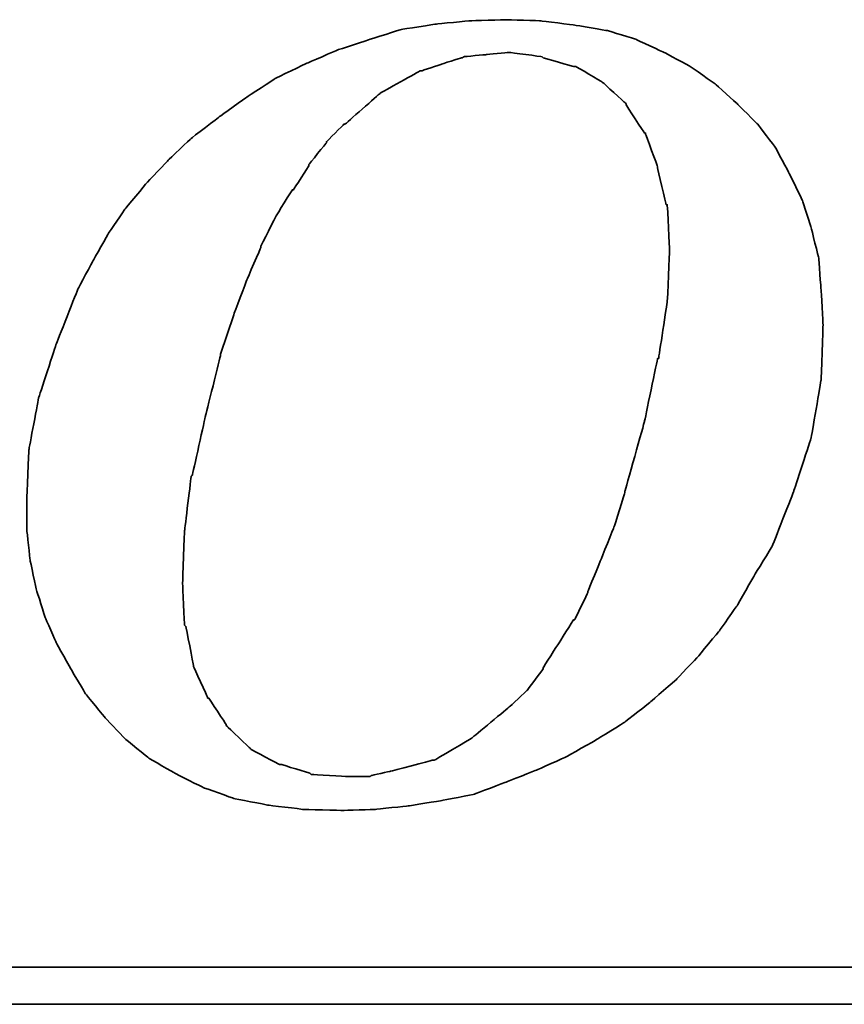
# Model space of a CAD drawing. Header units: millimetres. Extents: x 1362 to 1585, y 740 to 922.
# Tile 42 of 50: x 1567.53 to 1568.59, y 848.6 to 849.88. Entities that reach past the tile are written whole.
import ezdxf

# ---------------------------------------------------------------- set-up
doc = ezdxf.new("R2010")
doc.units = ezdxf.units.MM
doc.header["$LTSCALE"] = 0.1
doc.layers.add('CHA', color=7, linetype='CONTINUOUS')
doc.layers.add('layer 1', color=7, linetype='CONTINUOUS')

# ---------------------------------------------------------------- blocks, each defined once
blk = doc.blocks.new('TBI MOTION logo(完整正式版)')
at = {"layer": 'layer 1', "color": 22, "lineweight": 35}
for points, knots in [([(35.79625, -6.98375), (35.79625, -6.98375), (36.23125, -7.43875), (36.23125, -7.43875), (36.23125, -7.43875), (36.23125, -7.43875), (36.75625, -7.87125), (36.75625, -7.87125), (36.75625, -7.87125), (36.75625, -7.87125), (37.33125, -8.20375), (37.33125, -8.20375), (37.33125, -8.20375), (37.33125, -8.20375), (37.95625, -8.51875), (37.95625, -8.51875), (37.95625, -8.51875), (37.95625, -8.51875), (38.62625, -8.75875), (38.62625, -8.75875), (38.62625, -8.75875), (38.62625, -8.75875), (39.37125, -8.90375), (39.37125, -8.90375), (39.37125, -8.90375), (39.37125, -8.90375), (40.14125, -8.99875), (40.14125, -8.99875), (40.14125, -8.99875), (40.14125, -8.99875), (41.02625, -9.02375), (41.02625, -9.02375), (41.02625, -9.02375), (41.02625, -9.02375), (41.74625, -8.99875), (41.74625, -8.99875), (41.74625, -8.99875), (41.74625, -8.99875), (42.46625, -8.92375), (42.46625, -8.92375), (42.46625, -8.92375), (42.46625, -8.92375), (43.21125, -8.80625), (43.21125, -8.80625), (43.21125, -8.80625), (43.21125, -8.80625), (43.93125, -8.66375), (43.93125, -8.66375), (43.93125, -8.66375), (43.93125, -8.66375), (44.62625, -8.39875), (44.62625, -8.39875), (44.62625, -8.39875), (44.62625, -8.39875), (45.29625, -8.13375), (45.29625, -8.13375), (45.29625, -8.13375), (45.29625, -8.13375), (45.94625, -7.84375), (45.94625, -7.84375), (45.94625, -7.84375), (45.94625, -7.84375), (46.61625, -7.46375), (46.61625, -7.46375), (46.61625, -7.46375), (46.61625, -7.46375), (47.24125, -7.07875), (47.24125, -7.07875), (47.24125, -7.07875), (47.24125, -7.07875), (47.81625, -6.62375), (47.81625, -6.62375), (47.81625, -6.62375), (47.81625, -6.62375), (48.36875, -6.14375), (48.36875, -6.14375), (48.36875, -6.14375), (48.36875, -6.14375), (48.84625, -5.64125), (48.84625, -5.64125), (48.84625, -5.64125), (48.84625, -5.64125), (49.32625, -5.06375), (49.32625, -5.06375), (49.32625, -5.06375), (49.32625, -5.06375), (49.71125, -4.51374), (49.71125, -4.51374), (49.71125, -4.51374), (49.71125, -4.51374), (50.09625, -3.83874), (50.09625, -3.83874), (50.09625, -3.83874), (50.09625, -3.83874), (50.48125, -3.21374), (50.48125, -3.21374), (50.48125, -3.21374), (50.48125, -3.21374), (50.96125, -1.99125), (50.96125, -1.99125), (50.96125, -1.99125), (50.96125, -1.99125), (51.34375, -0.81875), (51.34375, -0.81875), (51.34375, -0.81875), (51.34375, -0.81875), (51.56125, 0.45624), (51.56125, 0.45624), (51.56125, 0.45624), (51.56125, 0.45624), (51.60625, 1.67624), (51.60625, 1.67624), (51.60625, 1.67624), (51.60625, 1.67624), (51.56125, 2.44625), (51.56125, 2.44625), (51.56125, 2.44625), (51.56125, 2.44625), (51.51125, 3.14125), (51.51125, 3.14125), (51.51125, 3.14125), (51.51125, 3.14125), (51.34375, 3.81125), (51.34375, 3.81125), (51.34375, 3.81125), (51.34375, 3.81125), (51.15125, 4.41125), (51.15125, 4.41125), (51.15125, 4.41125), (51.15125, 4.41125), (50.86125, 5.01125), (50.86125, 5.01125), (50.86125, 5.01125), (50.86125, 5.01125), (50.55125, 5.58875), (50.55125, 5.58875), (50.55125, 5.58875), (50.55125, 5.58875), (50.16625, 6.09125), (50.16625, 6.09125), (50.16625, 6.09125), (50.16625, 6.09125), (49.71125, 6.54875), (49.71125, 6.54875), (49.71125, 6.54875), (49.71125, 6.54875), (49.23125, 6.98125), (49.23125, 6.98125), (49.23125, 6.98125), (49.23125, 6.98125), (48.67875, 7.36625), (48.67875, 7.36625), (48.67875, 7.36625), (48.67875, 7.36625), (48.10375, 7.67625), (48.10375, 7.67625), (48.10375, 7.67625), (48.10375, 7.67625), (47.48125, 7.96375), (47.48125, 7.96375), (47.48125, 7.96375), (47.48125, 7.96375), (46.85625, 8.15625), (46.85625, 8.15625), (46.85625, 8.15625), (46.85625, 8.15625), (46.13625, 8.27624), (46.13625, 8.27624), (46.13625, 8.27624), (46.13625, 8.27624), (45.39125, 8.37125), (45.39125, 8.37125), (45.39125, 8.37125), (45.39125, 8.37125), (44.62625, 8.39624), (44.62625, 8.39624), (44.62625, 8.39624), (44.62625, 8.39624), (43.83625, 8.37125), (43.83625, 8.37125), (43.83625, 8.37125), (43.83625, 8.37125), (43.09125, 8.30125), (43.09125, 8.30125), (43.09125, 8.30125), (43.09125, 8.30125), (42.32125, 8.18125), (42.32125, 8.18125), (42.32125, 8.18125), (42.32125, 8.18125), (41.62875, 7.96375), (41.62875, 7.96375), (41.62875, 7.96375), (41.62875, 7.96375), (40.90625, 7.72625), (40.90625, 7.72625), (40.90625, 7.72625), (40.90625, 7.72625), (40.23624, 7.43625), (40.23624, 7.43625), (40.23624, 7.43625), (40.23624, 7.43625), (39.54124, 7.10125), (39.54124, 7.10125), (39.54124, 7.10125), (39.54124, 7.10125), (38.91625, 6.69125), (38.91625, 6.69125), (38.91625, 6.69125), (38.91625, 6.69125), (38.31625, 6.26125), (38.31625, 6.26125), (38.31625, 6.26125), (38.31625, 6.26125), (37.69125, 5.78125), (37.69125, 5.78125), (37.69125, 5.78125), (37.69125, 5.78125), (37.18625, 5.30125), (37.18625, 5.30125), (37.18625, 5.30125), (37.18625, 5.30125), (36.70625, 4.79624), (36.70625, 4.79624), (36.70625, 4.79624), (36.70625, 4.79624), (36.23125, 4.22125), (36.23125, 4.22125), (36.23125, 4.22125), (36.23125, 4.22125), (35.87124, 3.69375), (35.87124, 3.69375), (35.87124, 3.69375), (35.87124, 3.69375), (35.53125, 3.09125), (35.53125, 3.09125), (35.53125, 3.09125), (35.53125, 3.09125), (35.19875, 2.47125), (35.19875, 2.47125), (35.19875, 2.47125), (35.19875, 2.47125), (34.71625, 1.24625), (34.71625, 1.24625), (34.71625, 1.24625), (34.71625, 1.24625), (34.33125, 0.06874), (34.33125, 0.06874), (34.33125, 0.06874), (34.33125, 0.06874), (34.11625, -1.07875), (34.11625, -1.07875), (34.11625, -1.07875), (34.11625, -1.07875), (34.07125, -2.15875), (34.07125, -2.15875), (34.07125, -2.15875), (34.07125, -2.15875), (34.07125, -2.85375), (34.07125, -2.85375), (34.07125, -2.85375), (34.07125, -2.85375), (34.14125, -3.50375), (34.14125, -3.50375), (34.14125, -3.50375), (34.14125, -3.50375), (34.28625, -4.17375), (34.28625, -4.17375), (34.28625, -4.17375), (34.28625, -4.17375), (34.47625, -4.77624), (34.47625, -4.77624), (34.47625, -4.77624), (34.47625, -4.77624), (34.71625, -5.32625), (34.71625, -5.32625), (34.71625, -5.32625), (34.71625, -5.32625), (35.05375, -5.92875), (35.05375, -5.92875), (35.05375, -5.92875), (35.05375, -5.92875), (35.36375, -6.45375), (35.36375, -6.45375), (35.36375, -6.45375), (35.36375, -6.45375), (35.79625, -6.98375), (35.79625, -6.98375)], [0, 0, 0, 0, 0.01388889, 0.01388889, 0.01388889, 0.0138889, 0.02777778, 0.02777778, 0.02777778, 0.02777779, 0.04166667, 0.04166667, 0.04166667, 0.04166668, 0.05555556, 0.05555556, 0.05555556, 0.05555557, 0.06944444, 0.06944444, 0.06944444, 0.06944445, 0.08333333, 0.08333333, 0.08333333, 0.08333334, 0.09722222, 0.09722222, 0.09722222, 0.09722223, 0.11111111, 0.11111111, 0.11111111, 0.11111112, 0.125, 0.125, 0.125, 0.12500001, 0.13888889, 0.13888889, 0.13888889, 0.1388889, 0.15277778, 0.15277778, 0.15277778, 0.15277779, 0.16666667, 0.16666667, 0.16666667, 0.16666668, 0.18055556, 0.18055556, 0.18055556, 0.18055557, 0.19444444, 0.19444444, 0.19444444, 0.19444445, 0.20833333, 0.20833333, 0.20833333, 0.20833334, 0.22222222, 0.22222222, 0.22222222, 0.22222223, 0.23611111, 0.23611111, 0.23611111, 0.23611112, 0.25, 0.25, 0.25, 0.25000001, 0.26388889, 0.26388889, 0.26388889, 0.2638889, 0.27777778, 0.27777778, 0.27777778, 0.27777779, 0.29166667, 0.29166667, 0.29166667, 0.29166668, 0.30555556, 0.30555556, 0.30555556, 0.30555557, 0.31944444, 0.31944444, 0.31944444, 0.31944445, 0.33333333, 0.33333333, 0.33333333, 0.33333334, 0.34722222, 0.34722222, 0.34722222, 0.34722223, 0.36111111, 0.36111111, 0.36111111, 0.36111112, 0.375, 0.375, 0.375, 0.37500001, 0.38888889, 0.38888889, 0.38888889, 0.3888889, 0.40277778, 0.40277778, 0.40277778, 0.40277779, 0.41666667, 0.41666667, 0.41666667, 0.41666668, 0.43055556, 0.43055556, 0.43055556, 0.43055557, 0.44444444, 0.44444444, 0.44444444, 0.44444445, 0.45833333, 0.45833333, 0.45833333, 0.45833334, 0.47222222, 0.47222222, 0.47222222, 0.47222223, 0.48611111, 0.48611111, 0.48611111, 0.48611112, 0.5, 0.5, 0.5, 0.50000001, 0.51388889, 0.51388889, 0.51388889, 0.5138889, 0.52777778, 0.52777778, 0.52777778, 0.52777779, 0.54166667, 0.54166667, 0.54166667, 0.54166668, 0.55555556, 0.55555556, 0.55555556, 0.55555557, 0.56944444, 0.56944444, 0.56944444, 0.56944445, 0.58333333, 0.58333333, 0.58333333, 0.58333334, 0.59722222, 0.59722222, 0.59722222, 0.59722223, 0.61111111, 0.61111111, 0.61111111, 0.61111112, 0.625, 0.625, 0.625, 0.62500001, 0.63888889, 0.63888889, 0.63888889, 0.6388889, 0.65277778, 0.65277778, 0.65277778, 0.65277779, 0.66666667, 0.66666667, 0.66666667, 0.66666668, 0.68055556, 0.68055556, 0.68055556, 0.68055557, 0.69444444, 0.69444444, 0.69444444, 0.69444445, 0.70833333, 0.70833333, 0.70833333, 0.70833334, 0.72222222, 0.72222222, 0.72222222, 0.72222223, 0.73611111, 0.73611111, 0.73611111, 0.73611112, 0.75, 0.75, 0.75, 0.75000001, 0.76388889, 0.76388889, 0.76388889, 0.7638889, 0.77777778, 0.77777778, 0.77777778, 0.77777779, 0.79166667, 0.79166667, 0.79166667, 0.79166668, 0.80555556, 0.80555556, 0.80555556, 0.80555557, 0.81944444, 0.81944444, 0.81944444, 0.81944445, 0.83333333, 0.83333333, 0.83333333, 0.83333334, 0.84722222, 0.84722222, 0.84722222, 0.84722223, 0.86111111, 0.86111111, 0.86111111, 0.86111112, 0.875, 0.875, 0.875, 0.87500001, 0.88888889, 0.88888889, 0.88888889, 0.8888889, 0.90277778, 0.90277778, 0.90277778, 0.90277779, 0.91666667, 0.91666667, 0.91666667, 0.91666668, 0.93055556, 0.93055556, 0.93055556, 0.93055557, 0.94444444, 0.94444444, 0.94444444, 0.94444445, 0.95833333, 0.95833333, 0.95833333, 0.95833334, 0.97222222, 0.97222222, 0.97222222, 0.97222223, 0.98611111, 0.98611111, 0.98611111, 0.98611112, 1, 1, 1, 1]), ([(38.33875, 1.03124), (38.33875, 1.03124), (38.62625, 1.89625), (38.62625, 1.89625), (38.62625, 1.89625), (38.62625, 1.89625), (38.91625, 2.66375), (38.91625, 2.66375), (38.91625, 2.66375), (38.91625, 2.66375), (39.22625, 3.38125), (39.22625, 3.38125), (39.22625, 3.38125), (39.22625, 3.38125), (39.22625, 3.40624), (39.22625, 3.40624), (39.22625, 3.40624), (39.22625, 3.40624), (39.56124, 4.07624), (39.56124, 4.07624), (39.56124, 4.07624), (39.56124, 4.07624), (39.92125, 4.65125), (39.92125, 4.65125), (39.92125, 4.65125), (39.92125, 4.65125), (39.94625, 4.65125), (39.94625, 4.65125), (39.94625, 4.65125), (39.94625, 4.65125), (40.28125, 5.17875), (40.28125, 5.17875), (40.28125, 5.17875), (40.28125, 5.17875), (40.28125, 5.20375), (40.28125, 5.20375), (40.28125, 5.20375), (40.28125, 5.20375), (40.66875, 5.68625), (40.66875, 5.68625), (40.66875, 5.68625), (40.66875, 5.68625), (40.66875, 5.70625), (40.66875, 5.70625), (40.66875, 5.70625), (40.66875, 5.70625), (41.05124, 6.09125), (41.05124, 6.09125), (41.05124, 6.09125), (41.05124, 6.09125), (41.07625, 6.09125), (41.07625, 6.09125), (41.07625, 6.09125), (41.07625, 6.09125), (41.84125, 6.76625), (41.84125, 6.76625), (41.84125, 6.76625), (41.84125, 6.76625), (41.86625, 6.78625), (41.86625, 6.78625), (41.86625, 6.78625), (41.86625, 6.78625), (42.73125, 7.26624), (42.73125, 7.26624), (42.73125, 7.26624), (42.73125, 7.26624), (42.75625, 7.26624), (42.75625, 7.26624), (42.75625, 7.26624), (42.75625, 7.26624), (43.18625, 7.41125), (43.18625, 7.41125), (43.18625, 7.41125), (43.18625, 7.41125), (43.64125, 7.55625), (43.64125, 7.55625), (43.64125, 7.55625), (43.64125, 7.55625), (43.66625, 7.55625), (43.66625, 7.55625), (43.66625, 7.55625), (43.66625, 7.55625), (43.69125, 7.58124), (43.69125, 7.58124), (43.69125, 7.58124), (43.69125, 7.58124), (44.19125, 7.62625), (44.19125, 7.62625), (44.19125, 7.62625), (44.19125, 7.62625), (44.67125, 7.67625), (44.67125, 7.67625), (44.67125, 7.67625), (44.67125, 7.67625), (44.69625, 7.67625), (44.69625, 7.67625), (44.69625, 7.67625), (44.69625, 7.67625), (45.41875, 7.58124), (45.41875, 7.58124), (45.41875, 7.58124), (45.41875, 7.58124), (45.44125, 7.55625), (45.44125, 7.55625), (45.44125, 7.55625), (45.44125, 7.55625), (46.11125, 7.36625), (46.11125, 7.36625), (46.11125, 7.36625), (46.11125, 7.36625), (46.13625, 7.36625), (46.13625, 7.36625), (46.13625, 7.36625), (46.13625, 7.36625), (46.15875, 7.36625), (46.15875, 7.36625), (46.15875, 7.36625), (46.15875, 7.36625), (46.73625, 7.02624), (46.73625, 7.02624), (46.73625, 7.02624), (46.73625, 7.02624), (46.76125, 7.00624), (46.76125, 7.00624), (46.76125, 7.00624), (46.76125, 7.00624), (47.24125, 6.57124), (47.24125, 6.57124), (47.24125, 6.57124), (47.24125, 6.57124), (47.26625, 6.54875), (47.26625, 6.54875), (47.26625, 6.54875), (47.26625, 6.54875), (47.26625, 6.52375), (47.26625, 6.52375), (47.26625, 6.52375), (47.26625, 6.52375), (47.67375, 5.89875), (47.67375, 5.89875), (47.67375, 5.89875), (47.67375, 5.89875), (47.69625, 5.89875), (47.69625, 5.89875), (47.69625, 5.89875), (47.69625, 5.89875), (47.69625, 5.87625), (47.69625, 5.87625), (47.69625, 5.87625), (47.69625, 5.87625), (47.96125, 5.15625), (47.96125, 5.15625), (47.96125, 5.15625), (47.96125, 5.15625), (47.96125, 5.13125), (47.96125, 5.13125), (47.96125, 5.13125), (47.96125, 5.13125), (48.15125, 4.31875), (48.15125, 4.31875), (48.15125, 4.31875), (48.15125, 4.31875), (48.17625, 4.31875), (48.17625, 4.31875), (48.17625, 4.31875), (48.17625, 4.31875), (48.17625, 4.29125), (48.17625, 4.29125), (48.17625, 4.29125), (48.17625, 4.29125), (48.22625, 3.33125), (48.22625, 3.33125), (48.22625, 3.33125), (48.22625, 3.33125), (48.22625, 3.30875), (48.22625, 3.30875), (48.22625, 3.30875), (48.22625, 3.30875), (48.17625, 2.20624), (48.17625, 2.20624), (48.17625, 2.20624), (48.17625, 2.20624), (48.17625, 2.18124), (48.17625, 2.18124), (48.17625, 2.18124), (48.17625, 2.18124), (47.98375, 0.93624), (47.98375, 0.93624), (47.98375, 0.93624), (47.98375, 0.93624), (47.96125, 0.93624), (47.96125, 0.93624), (47.96125, 0.93624), (47.96125, 0.93624), (47.67375, -0.45874), (47.67375, -0.45874), (47.67375, -0.45874), (47.67375, -0.45874), (47.24125, -1.99125), (47.24125, -1.99125), (47.24125, -1.99125), (47.24125, -1.99125), (47.24125, -2.01874), (47.24125, -2.01874), (47.24125, -2.01874), (47.24125, -2.01874), (47.00125, -2.78375), (47.00125, -2.78375), (47.00125, -2.78375), (47.00125, -2.78375), (46.71125, -3.50375), (46.71125, -3.50375), (46.71125, -3.50375), (46.71125, -3.50375), (46.42625, -4.19875), (46.42625, -4.19875), (46.42625, -4.19875), (46.42625, -4.19875), (46.42625, -4.22375), (46.42625, -4.22375), (46.42625, -4.22375), (46.42625, -4.22375), (46.13625, -4.82374), (46.13625, -4.82374), (46.13625, -4.82374), (46.13625, -4.82374), (46.11125, -4.82374), (46.11125, -4.82374), (46.11125, -4.82374), (46.11125, -4.82374), (45.77625, -5.35125), (45.77625, -5.35125), (45.77625, -5.35125), (45.77625, -5.35125), (45.44125, -5.87875), (45.44125, -5.87875), (45.44125, -5.87875), (45.44125, -5.87875), (45.44125, -5.90375), (45.44125, -5.90375), (45.44125, -5.90375), (45.44125, -5.90375), (45.10625, -6.35875), (45.10625, -6.35875), (45.10625, -6.35875), (45.10625, -6.35875), (45.08125, -6.38375), (45.08125, -6.38375), (45.08125, -6.38375), (45.08125, -6.38375), (44.69625, -6.74375), (44.69625, -6.74375), (44.69625, -6.74375), (44.69625, -6.74375), (43.88375, -7.41625), (43.88375, -7.41625), (43.88375, -7.41625), (43.88375, -7.41625), (43.85625, -7.43875), (43.85625, -7.43875), (43.85625, -7.43875), (43.85625, -7.43875), (43.04125, -7.91875), (43.04125, -7.91875), (43.04125, -7.91875), (43.04125, -7.91875), (43.01625, -7.91875), (43.01625, -7.91875), (43.01625, -7.91875), (43.01625, -7.91875), (42.99625, -7.91875), (42.99625, -7.91875), (42.99625, -7.91875), (42.99625, -7.91875), (42.08125, -8.15875), (42.08125, -8.15875), (42.08125, -8.15875), (42.08125, -8.15875), (41.65125, -8.25625), (41.65125, -8.25625), (41.65125, -8.25625), (41.65125, -8.25625), (41.62875, -8.27875), (41.62875, -8.27875), (41.62875, -8.27875), (41.62875, -8.27875), (41.60125, -8.27875), (41.60125, -8.27875), (41.60125, -8.27875), (41.60125, -8.27875), (41.12125, -8.27875), (41.12125, -8.27875), (41.12125, -8.27875), (41.12125, -8.27875), (40.35624, -8.23125), (40.35624, -8.23125), (40.35624, -8.23125), (40.35624, -8.23125), (40.33125, -8.23125), (40.33125, -8.23125), (40.33125, -8.23125), (40.33125, -8.23125), (40.30625, -8.20375), (40.30625, -8.20375), (40.30625, -8.20375), (40.30625, -8.20375), (39.68375, -8.01375), (39.68375, -8.01375), (39.68375, -8.01375), (39.68375, -8.01375), (39.66124, -8.01375), (39.66124, -8.01375), (39.66124, -8.01375), (39.66124, -8.01375), (39.63625, -8.01375), (39.63625, -8.01375), (39.63625, -8.01375), (39.63625, -8.01375), (39.01125, -7.67875), (39.01125, -7.67875), (39.01125, -7.67875), (39.01125, -7.67875), (38.98875, -7.65375), (38.98875, -7.65375), (38.98875, -7.65375), (38.98875, -7.65375), (38.48625, -7.17375), (38.48625, -7.17375), (38.48625, -7.17375), (38.48625, -7.17375), (38.45875, -7.14875), (38.45875, -7.14875), (38.45875, -7.14875), (38.45875, -7.14875), (38.45875, -7.12875), (38.45875, -7.12875), (38.45875, -7.12875), (38.45875, -7.12875), (38.07625, -6.54875), (38.07625, -6.54875), (38.07625, -6.54875), (38.07625, -6.54875), (38.05125, -6.54875), (38.05125, -6.54875), (38.05125, -6.54875), (38.05125, -6.54875), (38.05125, -6.52875), (38.05125, -6.52875), (38.05125, -6.52875), (38.05125, -6.52875), (37.74125, -5.85375), (37.74125, -5.85375), (37.74125, -5.85375), (37.74125, -5.85375), (37.74125, -5.82875), (37.74125, -5.82875), (37.74125, -5.82875), (37.74125, -5.82875), (37.57375, -4.96875), (37.57375, -4.96875), (37.57375, -4.96875), (37.57375, -4.96875), (37.54625, -4.94375), (37.54625, -4.94375), (37.54625, -4.94375), (37.54625, -4.94375), (37.50125, -4.03375), (37.50125, -4.03375), (37.50125, -4.03375), (37.50125, -4.03375), (37.50125, -4.00875), (37.50125, -4.00875), (37.50125, -4.00875), (37.50125, -4.00875), (37.54625, -2.85375), (37.54625, -2.85375), (37.54625, -2.85375), (37.54625, -2.85375), (37.69125, -1.65875), (37.69125, -1.65875), (37.69125, -1.65875), (37.69125, -1.65875), (37.71624, -1.63375), (37.71624, -1.63375), (37.71624, -1.63375), (37.71624, -1.63375), (38.00375, -0.33875), (38.00375, -0.33875), (38.00375, -0.33875), (38.00375, -0.33875), (38.33875, 1.00624), (38.33875, 1.00624), (38.33875, 1.00624), (38.33875, 1.00624), (38.33875, 1.03124), (38.33875, 1.03124)], [0, 0, 0, 0, 0.01010101, 0.01010101, 0.01010101, 0.01010102, 0.02020202, 0.02020202, 0.02020202, 0.02020203, 0.03030303, 0.03030303, 0.03030303, 0.03030304, 0.04040404, 0.04040404, 0.04040404, 0.04040405, 0.05050505, 0.05050505, 0.05050505, 0.05050506, 0.06060606, 0.06060606, 0.06060606, 0.06060607, 0.07070707, 0.07070707, 0.07070707, 0.07070708, 0.08080808, 0.08080808, 0.08080808, 0.08080809, 0.09090909, 0.09090909, 0.09090909, 0.0909091, 0.1010101, 0.1010101, 0.1010101, 0.10101011, 0.11111111, 0.11111111, 0.11111111, 0.11111112, 0.12121212, 0.12121212, 0.12121212, 0.12121213, 0.13131313, 0.13131313, 0.13131313, 0.13131314, 0.14141414, 0.14141414, 0.14141414, 0.14141415, 0.15151515, 0.15151515, 0.15151515, 0.15151516, 0.16161616, 0.16161616, 0.16161616, 0.16161617, 0.17171717, 0.17171717, 0.17171717, 0.17171718, 0.18181818, 0.18181818, 0.18181818, 0.18181819, 0.19191919, 0.19191919, 0.19191919, 0.1919192, 0.2020202, 0.2020202, 0.2020202, 0.20202021, 0.21212121, 0.21212121, 0.21212121, 0.21212122, 0.22222222, 0.22222222, 0.22222222, 0.22222223, 0.23232323, 0.23232323, 0.23232323, 0.23232324, 0.24242424, 0.24242424, 0.24242424, 0.24242425, 0.25252525, 0.25252525, 0.25252525, 0.25252526, 0.26262626, 0.26262626, 0.26262626, 0.26262627, 0.27272727, 0.27272727, 0.27272727, 0.27272728, 0.28282828, 0.28282828, 0.28282828, 0.28282829, 0.29292929, 0.29292929, 0.29292929, 0.2929293, 0.3030303, 0.3030303, 0.3030303, 0.30303031, 0.31313131, 0.31313131, 0.31313131, 0.31313132, 0.32323232, 0.32323232, 0.32323232, 0.32323233, 0.33333333, 0.33333333, 0.33333333, 0.33333334, 0.34343434, 0.34343434, 0.34343434, 0.34343435, 0.35353535, 0.35353535, 0.35353535, 0.35353536, 0.36363636, 0.36363636, 0.36363636, 0.36363637, 0.37373737, 0.37373737, 0.37373737, 0.37373738, 0.38383838, 0.38383838, 0.38383838, 0.38383839, 0.39393939, 0.39393939, 0.39393939, 0.3939394, 0.4040404, 0.4040404, 0.4040404, 0.40404041, 0.41414141, 0.41414141, 0.41414141, 0.41414142, 0.42424242, 0.42424242, 0.42424242, 0.42424243, 0.43434343, 0.43434343, 0.43434343, 0.43434344, 0.44444444, 0.44444444, 0.44444444, 0.44444445, 0.45454545, 0.45454545, 0.45454545, 0.45454546, 0.46464646, 0.46464646, 0.46464646, 0.46464647, 0.47474747, 0.47474747, 0.47474747, 0.47474748, 0.48484848, 0.48484848, 0.48484848, 0.48484849, 0.49494949, 0.49494949, 0.49494949, 0.4949495, 0.50505051, 0.50505051, 0.50505051, 0.50505052, 0.51515152, 0.51515152, 0.51515152, 0.51515153, 0.52525253, 0.52525253, 0.52525253, 0.52525254, 0.53535354, 0.53535354, 0.53535354, 0.53535355, 0.54545455, 0.54545455, 0.54545455, 0.54545456, 0.55555556, 0.55555556, 0.55555556, 0.55555557, 0.56565657, 0.56565657, 0.56565657, 0.56565658, 0.57575758, 0.57575758, 0.57575758, 0.57575759, 0.58585859, 0.58585859, 0.58585859, 0.5858586, 0.5959596, 0.5959596, 0.5959596, 0.59595961, 0.60606061, 0.60606061, 0.60606061, 0.60606062, 0.61616162, 0.61616162, 0.61616162, 0.61616163, 0.62626263, 0.62626263, 0.62626263, 0.62626264, 0.63636364, 0.63636364, 0.63636364, 0.63636365, 0.64646465, 0.64646465, 0.64646465, 0.64646466, 0.65656566, 0.65656566, 0.65656566, 0.65656567, 0.66666667, 0.66666667, 0.66666667, 0.66666668, 0.67676768, 0.67676768, 0.67676768, 0.67676769, 0.68686869, 0.68686869, 0.68686869, 0.6868687, 0.6969697, 0.6969697, 0.6969697, 0.69696971, 0.70707071, 0.70707071, 0.70707071, 0.70707072, 0.71717172, 0.71717172, 0.71717172, 0.71717173, 0.72727273, 0.72727273, 0.72727273, 0.72727274, 0.73737374, 0.73737374, 0.73737374, 0.73737375, 0.74747475, 0.74747475, 0.74747475, 0.74747476, 0.75757576, 0.75757576, 0.75757576, 0.75757577, 0.76767677, 0.76767677, 0.76767677, 0.76767678, 0.77777778, 0.77777778, 0.77777778, 0.77777779, 0.78787879, 0.78787879, 0.78787879, 0.7878788, 0.7979798, 0.7979798, 0.7979798, 0.79797981, 0.80808081, 0.80808081, 0.80808081, 0.80808082, 0.81818182, 0.81818182, 0.81818182, 0.81818183, 0.82828283, 0.82828283, 0.82828283, 0.82828284, 0.83838384, 0.83838384, 0.83838384, 0.83838385, 0.84848485, 0.84848485, 0.84848485, 0.84848486, 0.85858586, 0.85858586, 0.85858586, 0.85858587, 0.86868687, 0.86868687, 0.86868687, 0.86868688, 0.87878788, 0.87878788, 0.87878788, 0.87878789, 0.88888889, 0.88888889, 0.88888889, 0.8888889, 0.8989899, 0.8989899, 0.8989899, 0.89898991, 0.90909091, 0.90909091, 0.90909091, 0.90909092, 0.91919192, 0.91919192, 0.91919192, 0.91919193, 0.92929293, 0.92929293, 0.92929293, 0.92929294, 0.93939394, 0.93939394, 0.93939394, 0.93939395, 0.94949495, 0.94949495, 0.94949495, 0.94949496, 0.95959596, 0.95959596, 0.95959596, 0.95959597, 0.96969697, 0.96969697, 0.96969697, 0.96969698, 0.97979798, 0.97979798, 0.97979798, 0.97979799, 0.98989899, 0.98989899, 0.98989899, 0.989899, 1, 1, 1, 1]), ([(75.90875, -9.47875), (75.90875, -9.47875), (75.90875, -12.28625), (75.90875, -12.28625), (75.90875, -12.28625), (75.90875, -12.28625), (75.90875, -12.47875), (75.90875, -12.47875), (75.90875, -12.47875), (75.90875, -12.47875), (75.71625, -12.47875), (75.71625, -12.47875), (75.71625, -12.47875), (75.71625, -12.47875), (-88.32875, -12.47875), (-88.32875, -12.47875), (-88.32875, -12.47875), (-88.32875, -12.47875), (-88.32875, -13.29375), (-88.32875, -13.29375), (-88.32875, -13.29375), (-88.32875, -13.29375), (82.89125, -13.29375), (82.89125, -13.29375), (82.89125, -13.29375), (82.89125, -13.29375), (75.90875, -9.47875), (75.90875, -9.47875)], [0, 0, 0, 0, 0.14285714, 0.14285714, 0.14285714, 0.14285715, 0.28571429, 0.28571429, 0.28571429, 0.2857143, 0.42857143, 0.42857143, 0.42857143, 0.42857144, 0.57142857, 0.57142857, 0.57142857, 0.57142858, 0.71428571, 0.71428571, 0.71428571, 0.71428572, 0.85714286, 0.85714286, 0.85714286, 0.85714287, 1, 1, 1, 1])]:
    blk.add_open_spline(points, degree=3, knots=knots, dxfattribs=at)

msp = doc.modelspace()

# ---------------------------------------------------------------- block references
at = {"layer": 'CHA', "xscale": 0.05884626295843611, "yscale": 0.05884626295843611, "zscale": 0.05884626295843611}
msp.add_blockref('TBI MOTION logo(完整正式版)', (1565.5301, 849.3872), dxfattribs=at)

doc.saveas('drawing.dxf')
